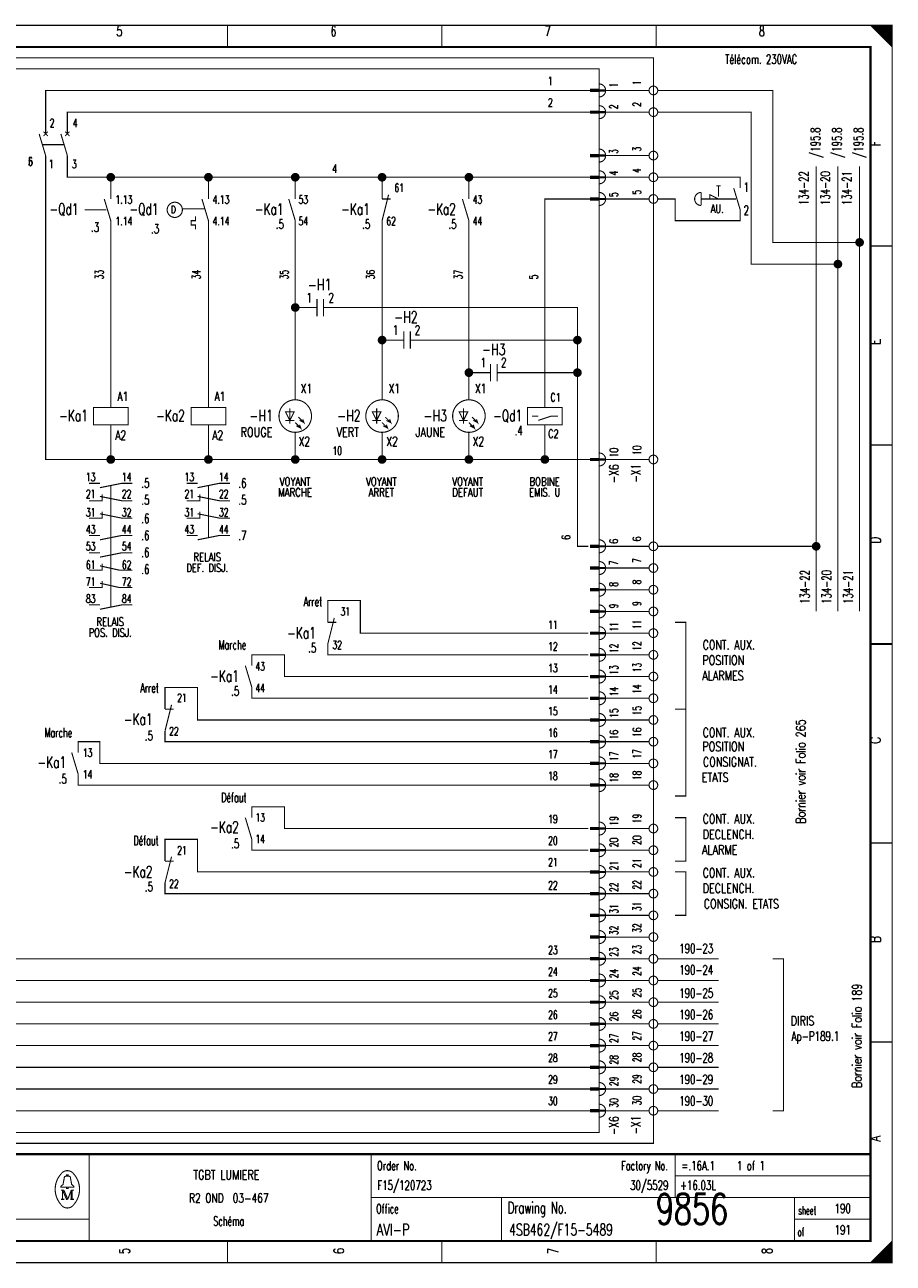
# Model space of a CAD drawing. Header units: centimetres. Extents: x 0 to 491, y -1040 to 69.
# Tile 31 of 181: x 21 to 41, y -760 to -731. Entities that reach past the tile are written whole.
import ezdxf
from ezdxf.enums import TextEntityAlignment as Align

# ---------------------------------------------------------------- set-up
doc = ezdxf.new("R2010")
doc.units = ezdxf.units.CM
doc.header["$MEASUREMENT"] = 0
doc.linetypes.add('GESTRICHELT', pattern=[3.75, 3, -0.75])
doc.layers.get('0').update_dxf_attribs({"color": 9, "linetype": 'CONTINUOUS'})
doc.layers.add('0L', color=7, linetype='CONTINUOUS')
doc.styles.get("Standard").update_dxf_attribs({"font": 'romans.shx', "bigfont": 'TXT.shx'})

# ---------------------------------------------------------------- blocks, each defined once
blk = doc.blocks.new('BCIRCLE_FILLED')
at = {"color": 0, "linetype": 'Continuous', "const_width": 1, "flags": 128}
blk.add_lwpolyline([(0.5, 0, 1), (-0.5, 0, 1)], format="xyb", close=True, dxfattribs=at)

msp = doc.modelspace()

# ---------------------------------------------------------------- linework, layer by layer
at = {"color": 0, "const_width": 0.025, "flags": 128}
for points in [[(0, -745.75), (0, -731.5), (40.5, -731.5), (40.5, -760), (0, -760), (0, -745.75)], [(40, -731.5), (40.5, -732), (40.475, -731.975), (40.475, -731.5), (40.45, -731.5), (40.45, -731.95), (40.425, -731.925), (40.425, -731.5), (40.4, -731.5), (40.4, -731.9), (40.375, -731.875), (40.375, -731.5), (40.35, -731.5), (40.35, -731.85), (40.325, -731.825)], [(40.15, -731.65), (40.15, -731.5), (40.125, -731.5), (40.125, -731.625), (40.1, -731.6), (40.1, -731.5), (40.075, -731.5), (40.075, -731.575), (40.05, -731.55), (40.05, -731.5), (40.025, -731.5), (40.025, -731.525)], [(40.325, -731.825), (40.325, -731.5), (40.3, -731.5), (40.3, -731.8), (40.275, -731.775), (40.275, -731.5), (40.25, -731.5), (40.25, -731.75), (40.225, -731.725), (40.225, -731.5), (40.2, -731.5), (40.2, -731.7), (40.175, -731.675), (40.175, -731.5), (40.15, -731.5)], [(21, -734), (21, -733), (33.55, -733)], [(34.9, -733), (33.9, -733)], [(39.75, -736.5), (37.75, -736.5), (37.75, -733), (35.1, -733)], [(21.5, -734), (21.5, -733.5), (33.55, -733.5)], [(34.9, -733.5), (33.9, -733.5)], [(39.25, -737), (37.25, -737), (37.25, -733.5), (35.1, -733.5)], [(22.5, -741.5), (21, -741.5), (21, -734.5)], [(22.5, -735), (21.5, -735), (21.5, -734.5)], [(34.9, -734.5), (33.9, -734.5)], [(38.75, -745), (38.75, -734.75)], [(39.25, -745), (39.25, -734.75)], [(39.75, -745), (39.75, -734.75)], [(22.5, -735.5), (22.5, -735), (24.75, -735)], [(24.75, -735.5), (24.75, -735), (26.75, -735)], [(26.75, -735.5), (26.75, -735), (28.75, -735)], [(28.75, -735.5), (28.75, -735), (30.75, -735)], [(30.75, -735.5), (30.75, -735), (33.55, -735)], [(34.9, -735), (33.9, -735)], [(32.5, -740.3), (32.5, -735.5), (33.55, -735.5)], [(34.9, -735.5), (33.9, -735.5)], [(36.3, -735.5), (36.3, -735.4), (36.5, -735.5)], [(24.45, -735.9), (24.45, -736), (24.35, -736), (24.35, -736.1), (24.45, -736.1), (24.45, -736.2)], [(22.5, -740.3), (22.5, -736)], [(24.75, -740.3), (24.75, -736)], [(26.75, -740.125), (26.75, -736)], [(28.75, -740.125), (28.75, -736)], [(30.75, -740.125), (30.75, -736)], [(26.95, -738), (26.75, -738)], [(29.7, -738.75), (33.25, -738.75), (33.25, -738), (27.7, -738)], [(28.95, -738.75), (28.75, -738.75)], [(31.7, -739.5), (33.25, -739.5), (33.25, -738.75)], [(33.55, -754.5), (18.75, -754.5), (18.75, -739)], [(33.55, -754), (19.25, -754), (19.25, -739)], [(33.55, -753.5), (19.75, -753.5), (19.75, -739)], [(33.55, -753), (20.25, -753), (20.25, -739)], [(30.95, -739.5), (30.75, -739.5)], [(33.5, -743.5), (33.25, -743.5), (33.25, -739.5)], [(26.725, -740.4), (26.525, -740.4), (26.625, -740.6), (26.725, -740.4)], [(28.725, -740.4), (28.525, -740.4), (28.625, -740.6), (28.725, -740.4)], [(30.725, -740.4), (30.525, -740.4), (30.625, -740.6), (30.725, -740.4)], [(32.5, -740.3), (32.9, -740.3), (32.9, -740.7), (32.1, -740.7), (32.1, -740.3), (32.5, -740.3)], [(32.35, -740.6), (32.65, -740.5), (32.8, -740.5)], [(24.75, -741.5), (22.5, -741.5), (22.5, -740.7)], [(26.75, -741.5), (24.75, -741.5), (24.75, -740.7)], [(26.75, -740.65), (26.875, -740.775), (26.85, -740.7), (26.875, -740.775), (26.775, -740.725)], [(26.825, -740.525), (26.95, -740.65), (26.925, -740.575), (26.95, -740.65), (26.85, -740.6)], [(28.75, -740.65), (28.875, -740.775), (28.85, -740.7), (28.875, -740.775), (28.775, -740.725)], [(28.825, -740.525), (28.95, -740.65), (28.925, -740.575), (28.95, -740.65), (28.85, -740.6)], [(30.75, -740.65), (30.875, -740.775), (30.85, -740.7), (30.875, -740.775), (30.775, -740.725)], [(30.825, -740.525), (30.95, -740.65), (30.925, -740.575), (30.95, -740.65), (30.85, -740.6)], [(33.55, -741.5), (32.5, -741.5), (32.5, -740.7)], [(28.75, -741.5), (26.75, -741.5), (26.75, -740.875)], [(30.75, -741.5), (28.75, -741.5), (28.75, -740.875)], [(32.5, -741.5), (30.75, -741.5), (30.75, -740.875)], [(34.9, -741.5), (33.9, -741.5)], [(22.25, -742.15), (22.75, -742.05), (23, -742.05)], [(24.5, -742.15), (25, -742.05), (25.25, -742.05)], [(33.55, -755), (17.25, -755), (17.25, -742.5), (9.8, -742.5)], [(22, -742.45), (22.3, -742.45), (22.3, -742.3)], [(22.25, -742.35), (22.75, -742.45), (23, -742.45)], [(24.25, -742.45), (24.55, -742.45), (24.55, -742.3)], [(24.5, -742.35), (25, -742.45), (25.25, -742.45)], [(22, -742.85), (22.3, -742.85), (22.3, -742.7)], [(22.25, -742.75), (22.75, -742.85), (23, -742.85)], [(24.25, -742.85), (24.55, -742.85), (24.55, -742.7)], [(24.5, -742.75), (25, -742.85), (25.25, -742.85)], [(22.25, -743.35), (22.75, -743.25), (23, -743.25)], [(24.5, -743.35), (25, -743.25), (25.25, -743.25)], [(22.25, -743.75), (22.75, -743.65), (23, -743.65)], [(34.9, -743.5), (33.9, -743.5)], [(38.75, -743.5), (35.1, -743.5)], [(22, -744.05), (22.3, -744.05), (22.3, -743.9)], [(22.25, -743.95), (22.7, -744.05), (23, -744.05)], [(34.9, -744), (33.9, -744)], [(33.55, -755.5), (16.75, -755.5), (16.75, -744.5), (10.3, -744.5)], [(22, -744.45), (22.3, -744.45), (22.3, -744.3)], [(22.25, -744.35), (22.7, -744.45), (23, -744.45)], [(34.9, -744.5), (33.9, -744.5)], [(33.5, -745.5), (28.25, -745.5), (28.25, -744.75), (27.5, -744.75), (27.5, -745.25)], [(22.25, -744.95), (22.75, -744.85), (23, -744.85)], [(34.9, -745), (33.9, -745)], [(35.5, -747.25), (35.75, -747.25), (35.75, -745.25), (35.5, -745.25)], [(34.9, -745.5), (33.9, -745.5)], [(33.5, -746), (27.5, -746), (27.5, -745.75)], [(33.5, -746.5), (26.5, -746.5), (26.5, -746), (25.75, -746), (25.75, -746.25)], [(34.9, -746), (33.9, -746)], [(33.55, -756), (16.25, -756), (16.25, -746.5), (10.8, -746.5)], [(34.9, -746.5), (33.9, -746.5)], [(33.55, -747.5), (24.5, -747.5), (24.5, -746.75), (23.75, -746.75), (23.75, -747.25)], [(33.5, -747), (25.75, -747), (25.75, -746.75)], [(34.9, -747), (33.9, -747)], [(35.5, -747.25), (35.75, -747.25), (35.75, -749.25), (35.5, -749.25)], [(34.9, -747.5), (33.9, -747.5)], [(33.55, -748), (23.75, -748), (23.75, -747.75)], [(33.55, -756.5), (15.75, -756.5), (15.75, -748), (12, -748)], [(33.55, -748.5), (22.25, -748.5), (22.25, -748), (21.75, -748), (21.75, -748.25)], [(34.9, -748), (33.9, -748)], [(34.9, -748.5), (33.9, -748.5)], [(33.55, -749), (21.75, -749), (21.75, -748.75)], [(34.9, -749), (33.9, -749)], [(33.5, -750), (26.5, -750), (26.5, -749.5), (25.75, -749.5), (25.75, -749.75)], [(35.5, -749.75), (35.75, -749.75), (35.75, -750.75), (35.5, -750.75)], [(34.9, -750), (33.9, -750)], [(33.55, -751), (24.5, -751), (24.5, -750.25), (23.75, -750.25), (23.75, -750.75)], [(33.5, -750.5), (25.75, -750.5), (25.75, -750.25)], [(34.9, -750.5), (33.9, -750.5)], [(34.9, -751), (33.9, -751)], [(35.5, -751), (35.75, -751), (35.75, -752), (35.5, -752)], [(33.55, -751.5), (23.75, -751.5), (23.75, -751.25)], [(34.9, -751.5), (33.9, -751.5)], [(34.9, -752), (33.9, -752)], [(34.9, -752.5), (33.9, -752.5)], [(34.9, -753), (33.9, -753)], [(36.5, -753), (35.1, -753)], [(37.75, -753), (38, -753), (38, -756.5), (37.75, -756.5)], [(34.9, -753.5), (33.9, -753.5)], [(36.5, -753.5), (35.1, -753.5)], [(34.9, -754), (33.9, -754)], [(36.5, -754), (35.1, -754)], [(34.9, -754.5), (33.9, -754.5)], [(36.5, -754.5), (35.1, -754.5)], [(34.9, -755), (33.9, -755)], [(36.5, -755), (35.1, -755)], [(34.9, -755.5), (33.9, -755.5)], [(36.5, -755.5), (35.1, -755.5)], [(34.9, -756), (33.9, -756)], [(36.5, -756), (35.1, -756)], [(34.9, -756.5), (33.9, -756.5)], [(36.5, -756.5), (35.1, -756.5)], [(21.48, -758.26), (21.35, -758.26), (21.35, -758.24), (21.4, -758.2), (21.43, -758.04)], [(21.48, -758.01), (21.48, -757.98), (21.52, -757.98), (21.52, -758.01)], [(21.52, -758.26), (21.65, -758.26), (21.65, -758.24), (21.6, -758.2), (21.57, -758.04)], [(21.39, -758.33), (21.39, -758.54), (21.35, -758.54)], [(21.39, -758.33), (21.48, -758.54), (21.51, -758.54)], [(40.475, -759.525), (40.475, -760), (40.45, -760), (40.45, -759.55), (40.425, -759.575), (40.425, -760), (40.4, -760), (40.4, -759.6), (40.375, -759.625), (40.375, -760), (40.35, -760), (40.35, -759.65), (40.325, -759.675), (40.325, -760), (40.3, -760)], [(40.125, -759.875), (40.125, -760), (40.1, -760), (40.1, -759.9), (40.075, -759.925), (40.075, -760), (40.05, -760), (40.05, -759.95), (40.025, -759.975), (40.025, -760)], [(40.3, -760), (40.3, -759.7), (40.275, -759.725), (40.275, -760), (40.25, -760), (40.25, -759.75), (40.225, -759.775), (40.225, -760), (40.2, -760), (40.2, -759.8), (40.175, -759.825), (40.175, -760), (40.15, -760), (40.15, -759.85), (40.125, -759.875)]]:
    msp.add_lwpolyline(points, dxfattribs=at)
at = {"color": 0, "flags": 128}
for points, const_width in [([(0, -731.5), (40.5, -731.5), (40.5, -760), (0, -760)], 0.025), ([(0.5, -732), (40, -732), (40, -759.5), (0.5, -759.5)], 0.05), ([(0.5, -732), (40, -732), (40, -759.5), (0.5, -759.5)], 0.025), ([(33.75, -733.025), (33.55, -733.025), (33.55, -732.975), (33.75, -732.975)], 0.025), ([(33.75, -733.525), (33.55, -733.525), (33.55, -733.475), (33.75, -733.475)], 0.025), ([(33.75, -734.525), (33.55, -734.525), (33.55, -734.475), (33.75, -734.475)], 0.025), ([(33.75, -735.025), (33.55, -735.025), (33.55, -734.975), (33.75, -734.975)], 0.025), ([(33.75, -735.525), (33.55, -735.525), (33.55, -735.475), (33.75, -735.475)], 0.025), ([(22.1, -740.7), (22.9, -740.7), (22.9, -740.3), (22.1, -740.3)], 0.025), ([(24.35, -740.7), (25.15, -740.7), (25.15, -740.3), (24.35, -740.3)], 0.025), ([(33.75, -741.525), (33.55, -741.525), (33.55, -741.475), (33.75, -741.475)], 0.025), ([(33.75, -743.525), (33.55, -743.525), (33.55, -743.475), (33.75, -743.475)], 0.025), ([(33.75, -744.025), (33.55, -744.025), (33.55, -743.975), (33.75, -743.975)], 0.025), ([(33.75, -744.525), (33.55, -744.525), (33.55, -744.475), (33.75, -744.475)], 0.025), ([(33.75, -745.025), (33.55, -745.025), (33.55, -744.975), (33.75, -744.975)], 0.025), ([(33.75, -745.525), (33.55, -745.525), (33.55, -745.475), (33.75, -745.475)], 0.025), ([(33.75, -746.025), (33.55, -746.025), (33.55, -745.975), (33.75, -745.975)], 0.025), ([(33.75, -746.525), (33.55, -746.525), (33.55, -746.475), (33.75, -746.475)], 0.025), ([(33.75, -747.025), (33.55, -747.025), (33.55, -746.975), (33.75, -746.975)], 0.025), ([(33.75, -747.525), (33.55, -747.525), (33.55, -747.475), (33.75, -747.475)], 0.025), ([(33.75, -748.025), (33.55, -748.025), (33.55, -747.975), (33.75, -747.975)], 0.025), ([(33.75, -748.525), (33.55, -748.525), (33.55, -748.475), (33.75, -748.475)], 0.025), ([(33.75, -749.025), (33.55, -749.025), (33.55, -748.975), (33.75, -748.975)], 0.025), ([(33.75, -750.025), (33.55, -750.025), (33.55, -749.975), (33.75, -749.975)], 0.025), ([(33.75, -750.525), (33.55, -750.525), (33.55, -750.475), (33.75, -750.475)], 0.025), ([(33.75, -751.025), (33.55, -751.025), (33.55, -750.975), (33.75, -750.975)], 0.025), ([(33.75, -751.525), (33.55, -751.525), (33.55, -751.475), (33.75, -751.475)], 0.025), ([(33.75, -752.025), (33.55, -752.025), (33.55, -751.975), (33.75, -751.975)], 0.025), ([(33.75, -752.525), (33.55, -752.525), (33.55, -752.475), (33.75, -752.475)], 0.025), ([(33.75, -753.025), (33.55, -753.025), (33.55, -752.975), (33.75, -752.975)], 0.025), ([(33.75, -753.525), (33.55, -753.525), (33.55, -753.475), (33.75, -753.475)], 0.025), ([(33.75, -754.025), (33.55, -754.025), (33.55, -753.975), (33.75, -753.975)], 0.025), ([(33.75, -754.525), (33.55, -754.525), (33.55, -754.475), (33.75, -754.475)], 0.025), ([(33.75, -755.025), (33.55, -755.025), (33.55, -754.975), (33.75, -754.975)], 0.025), ([(33.75, -755.525), (33.55, -755.525), (33.55, -755.475), (33.75, -755.475)], 0.025), ([(33.75, -756.025), (33.55, -756.025), (33.55, -755.975), (33.75, -755.975)], 0.025), ([(33.75, -756.525), (33.55, -756.525), (33.55, -756.475), (33.75, -756.475)], 0.025), ([(21.48, -758.26), (21.52, -758.26), (21.52, -758.29), (21.48, -758.29)], 0.025)]:
    msp.add_lwpolyline(points, close=True, dxfattribs=dict(at, const_width=const_width))
at = {"color": 0}
for points, const_width in [([(25.188, -731.5), (25.188, -732)], 0.025), ([(30.125, -731.5), (30.125, -732)], 0.025), ([(35.062, -731.5), (35.062, -732)], 0.025), ([(33.55, -733), (33.75, -733)], 0.025), ([(33.55, -733.5), (33.75, -733.5)], 0.025), ([(21.05, -733.95), (20.95, -734.05)], 0.025), ([(20.95, -733.95), (21.05, -734.05)], 0.025), ([(21.55, -733.95), (21.45, -734.05)], 0.025), ([(21.45, -733.95), (21.55, -734.05)], 0.025), ([(20.85, -734), (21, -734.5)], 0.025), ([(21.35, -734), (21.5, -734.5)], 0.025), ([(33.55, -734.5), (33.75, -734.5)], 0.025), ([(33.55, -735), (33.75, -735)], 0.025), ([(36.1, -735.35), (36.1, -735.65)], 0.025), ([(36.45, -735.2), (36.55, -735.2)], 0.025), ([(36.85, -735.25), (37, -735.75)], 0.025), ([(22.35, -735.5), (22.5, -736)], 0.025), ([(24.6, -735.5), (24.75, -736)], 0.025), ([(26.6, -735.5), (26.75, -736)], 0.025), ([(28.9, -735.4), (28.75, -736)], 0.025), ([(28.75, -735.5), (28.95, -735.5)], 0.025), ([(30.6, -735.5), (30.75, -736)], 0.025), ([(33.55, -735.5), (33.75, -735.5)], 0.025), ([(40.5, -736.583), (40, -736.583)], 0.025), ([(27.25, -737.8), (27.25, -738.2)], 0.025), ([(27.4, -737.8), (27.4, -738.2)], 0.025), ([(27.25, -738), (26.95, -738)], 0.025), ([(27.4, -738), (27.7, -738)], 0.025), ([(29.25, -738.75), (28.95, -738.75)], 0.025), ([(29.25, -738.55), (29.25, -738.95)], 0.025), ([(29.4, -738.55), (29.4, -738.95)], 0.025), ([(29.4, -738.75), (29.7, -738.75)], 0.025), ([(31.25, -739.3), (31.25, -739.7)], 0.025), ([(31.4, -739.3), (31.4, -739.7)], 0.025), ([(31.25, -739.5), (30.95, -739.5)], 0.025), ([(31.4, -739.5), (31.7, -739.5)], 0.025), ([(26.625, -740.325), (26.625, -740.675)], 0.025), ([(28.625, -740.325), (28.625, -740.675)], 0.025), ([(30.625, -740.325), (30.625, -740.675)], 0.025), ([(32.2, -740.5), (32.35, -740.5)], 0.025), ([(26.525, -740.6), (26.725, -740.6)], 0.025), ([(28.525, -740.6), (28.725, -740.6)], 0.025), ([(30.525, -740.6), (30.725, -740.6)], 0.025), ([(40.5, -741.167), (40, -741.167)], 0.025), ([(33.55, -741.5), (33.75, -741.5)], 0.025), ([(22, -742.05), (22.25, -742.05)], 0.025), ([(24.25, -742.05), (24.5, -742.05)], 0.025), ([(22, -743.25), (22.25, -743.25)], 0.025), ([(24.25, -743.25), (24.5, -743.25)], 0.025), ([(22, -743.65), (22.25, -743.65)], 0.025), ([(33.55, -743.5), (33.75, -743.5)], 0.025), ([(33.55, -744), (33.75, -744)], 0.025), ([(33.55, -744.5), (33.75, -744.5)], 0.025), ([(22, -744.85), (22.25, -744.85)], 0.025), ([(33.55, -745), (33.75, -745)], 0.025), ([(27.65, -745.15), (27.5, -745.75)], 0.025), ([(27.5, -745.25), (27.7, -745.25)], 0.025), ([(33.55, -745.5), (33.75, -745.5)], 0.025), ([(40, -745.75), (40.5, -745.75)], 0.05), ([(40.5, -745.75), (40, -745.75)], 0.025), ([(33.55, -746), (33.75, -746)], 0.025), ([(25.6, -746.25), (25.75, -746.75)], 0.025), ([(33.55, -746.5), (33.75, -746.5)], 0.025), ([(33.55, -747), (33.75, -747)], 0.025), ([(23.9, -747.15), (23.75, -747.75)], 0.025), ([(23.75, -747.25), (23.95, -747.25)], 0.025), ([(33.55, -747.5), (33.75, -747.5)], 0.025), ([(33.55, -748), (33.75, -748)], 0.025), ([(21.6, -748.25), (21.75, -748.75)], 0.025), ([(33.55, -748.5), (33.75, -748.5)], 0.025), ([(33.55, -749), (33.75, -749)], 0.025), ([(25.6, -749.75), (25.75, -750.25)], 0.025), ([(33.55, -750), (33.75, -750)], 0.025), ([(33.55, -750.5), (33.75, -750.5)], 0.025), ([(40.5, -750.333), (40, -750.333)], 0.025), ([(23.9, -750.65), (23.75, -751.25)], 0.025), ([(23.75, -750.75), (23.95, -750.75)], 0.025), ([(33.55, -751), (33.75, -751)], 0.025), ([(33.55, -751.5), (33.75, -751.5)], 0.025), ([(33.55, -752), (33.75, -752)], 0.025), ([(33.55, -752.5), (33.75, -752.5)], 0.025), ([(33.55, -753), (33.75, -753)], 0.025), ([(33.55, -753.5), (33.75, -753.5)], 0.025), ([(33.55, -754), (33.75, -754)], 0.025), ([(33.55, -754.5), (33.75, -754.5)], 0.025), ([(33.55, -755), (33.75, -755)], 0.025), ([(40.5, -754.917), (40, -754.917)], 0.025), ([(33.55, -755.5), (33.75, -755.5)], 0.025), ([(33.55, -756), (33.75, -756)], 0.025), ([(33.55, -756.5), (33.75, -756.5)], 0.025), ([(40, -757.5), (0.5, -757.5)], 0.05), ([(22, -757.5), (22, -759.5)], 0.025), ([(28.5, -757.5), (28.5, -759.5)], 0.025), ([(35.5, -757.5), (35.5, -758.5)], 0.025), ([(21.46, -758.01), (21.55, -758.01)], 0.025), ([(35.5, -758), (40, -758)], 0.025), ([(21.35, -758.33), (21.42, -758.33)], 0.025), ([(21.42, -758.33), (21.51, -758.54)], 0.025), ([(21.51, -758.54), (21.59, -758.33)], 0.025), ([(21.59, -758.54), (21.59, -758.33)], 0.025), ([(21.59, -758.33), (21.65, -758.33)], 0.025), ([(21.61, -758.33), (21.61, -758.54)], 0.025), ([(21.39, -758.54), (21.43, -758.54)], 0.025), ([(21.65, -758.54), (21.57, -758.54)], 0.025), ([(28.5, -758.5), (40, -758.5)], 0.025), ([(31.5, -758.5), (31.5, -759.5)], 0.025), ([(38.25, -758.5), (38.25, -759.5)], 0.025), ([(0.5, -759), (22, -759)], 0.025), ([(38.25, -759), (40, -759)], 0.025), ([(25.188, -760), (25.188, -759.5)], 0.025), ([(30.125, -760), (30.125, -759.5)], 0.025), ([(35.062, -760), (35.062, -759.5)], 0.025), ([(40.5, -759.5), (40, -760)], 0.025)]:
    msp.add_lwpolyline(points, dxfattribs=dict(at, const_width=const_width))
at = {"color": 0, "linetype": 'GESTRICHELT', "const_width": 0.025, "flags": 128}
for points in [[(6.75, -732.25), (35, -732.25), (35, -757.25), (12.5, -757.25), (12.5, -753.5), (6.75, -753.5), (6.75, -732.25)], [(7, -735), (15, -735), (15, -732.5), (33.75, -732.5), (33.75, -737.5)], [(33.75, -740.75), (33.75, -757), (15, -757), (15, -751.75), (7, -751.75), (7, -735)], [(37, -735.25), (37, -735), (35.1, -735)], [(37, -735.75), (37, -736), (35.5, -736), (35.5, -735.5), (35.1, -735.5)]]:
    msp.add_lwpolyline(points, dxfattribs=at)
at = {"color": 0, "const_width": 0.025, "flags": 128}
for points in [[(33.75, -733.15, 1), (33.75, -732.85, 1)], [(33.75, -733.65, 1), (33.75, -733.35, 1)], [(33.75, -734.65, 1), (33.75, -734.35, 1)], [(33.75, -735.15, 1), (33.75, -734.85, 1)], [(33.75, -735.65, 1), (33.75, -735.35, 1)], [(36.1, -735.35, 1), (36.1, -735.65, 1)], [(33.75, -741.65, 1), (33.75, -741.35, 1)], [(33.75, -743.65, 1), (33.75, -743.35, 1)], [(33.75, -744.15, 1), (33.75, -743.85, 1)], [(33.75, -744.65, 1), (33.75, -744.35, 1)], [(33.75, -745.15, 1), (33.75, -744.85, 1)], [(33.75, -745.65, 1), (33.75, -745.35, 1)], [(33.75, -746.15, 1), (33.75, -745.85, 1)], [(33.75, -746.65, 1), (33.75, -746.35, 1)], [(33.75, -747.15, 1), (33.75, -746.85, 1)], [(33.75, -747.65, 1), (33.75, -747.35, 1)], [(33.75, -748.15, 1), (33.75, -747.85, 1)], [(33.75, -748.65, 1), (33.75, -748.35, 1)], [(33.75, -749.15, 1), (33.75, -748.85, 1)], [(33.75, -750.15, 1), (33.75, -749.85, 1)], [(33.75, -750.65, 1), (33.75, -750.35, 1)], [(33.75, -751.15, 1), (33.75, -750.85, 1)], [(33.75, -751.65, 1), (33.75, -751.35, 1)], [(33.75, -752.15, 1), (33.75, -751.85, 1)], [(33.75, -752.65, 1), (33.75, -752.35, 1)], [(33.75, -753.15, 1), (33.75, -752.85, 1)], [(33.75, -753.65, 1), (33.75, -753.35, 1)], [(33.75, -754.15, 1), (33.75, -753.85, 1)], [(33.75, -754.65, 1), (33.75, -754.35, 1)], [(33.75, -755.15, 1), (33.75, -754.85, 1)], [(33.75, -755.65, 1), (33.75, -755.35, 1)], [(33.75, -756.15, 1), (33.75, -755.85, 1)], [(33.75, -756.65, 1), (33.75, -756.35, 1)], [(21.649, -757.96, 0.530775), (21.351, -757.959, 0.530775)], [(21.35, -757.961, 0.373815), (21.349, -758.657, 0.373815)], [(21.46, -758.01, 0.414214), (21.43, -758.04, 0.414214)], [(21.57, -758.04, 0.414214), (21.54, -758.01, 0.414214)], [(21.65, -758.66, 0.378582), (21.646, -757.956, 0.378582)], [(21.35, -758.66, 0.532213), (21.649, -758.661, 0.532213)]]:
    msp.add_lwpolyline(points, format="xyb", dxfattribs=at)
for points in [[(35.1, -733, 1), (34.9, -733, 1)], [(35.1, -733.5, 1), (34.9, -733.5, 1)], [(35.1, -734.5, 1), (34.9, -734.5, 1)], [(35.1, -735, 1), (34.9, -735, 1)], [(24.15, -735.75, 1), (23.8, -735.75, 1)], [(35.1, -735.5, 1), (34.9, -735.5, 1)], [(27.125, -740.5, 1), (26.375, -740.5, 1)], [(29.125, -740.5, 1), (28.375, -740.5, 1)], [(31.125, -740.5, 1), (30.375, -740.5, 1)], [(35.1, -741.5, 1), (34.9, -741.5, 1)], [(35.1, -743.5, 1), (34.9, -743.5, 1)], [(35.1, -744, 1), (34.9, -744, 1)], [(35.1, -744.5, 1), (34.9, -744.5, 1)], [(35.1, -745, 1), (34.9, -745, 1)], [(35.1, -745.5, 1), (34.9, -745.5, 1)], [(35.1, -746, 1), (34.9, -746, 1)], [(35.1, -746.5, 1), (34.9, -746.5, 1)], [(35.1, -747, 1), (34.9, -747, 1)], [(35.1, -747.5, 1), (34.9, -747.5, 1)], [(35.1, -748, 1), (34.9, -748, 1)], [(35.1, -748.5, 1), (34.9, -748.5, 1)], [(35.1, -749, 1), (34.9, -749, 1)], [(35.1, -750, 1), (34.9, -750, 1)], [(35.1, -750.5, 1), (34.9, -750.5, 1)], [(35.1, -751, 1), (34.9, -751, 1)], [(35.1, -751.5, 1), (34.9, -751.5, 1)], [(35.1, -752, 1), (34.9, -752, 1)], [(35.1, -752.5, 1), (34.9, -752.5, 1)], [(35.1, -753, 1), (34.9, -753, 1)], [(35.1, -753.5, 1), (34.9, -753.5, 1)], [(35.1, -754, 1), (34.9, -754, 1)], [(35.1, -754.5, 1), (34.9, -754.5, 1)], [(35.1, -755, 1), (34.9, -755, 1)], [(35.1, -755.5, 1), (34.9, -755.5, 1)], [(35.1, -756, 1), (34.9, -756, 1)], [(35.1, -756.5, 1), (34.9, -756.5, 1)]]:
    msp.add_lwpolyline(points, format="xyb", close=True, dxfattribs=at)
at = {"color": 0, "linetype": 'GESTRICHELT', "const_width": 0.025}
for points in [[(20.925, -734.25), (21.425, -734.25)], [(36.5, -735.2), (36.5, -735.45)], [(36.7, -735.5), (36.1, -735.5)], [(36.4, -735.5), (36.9, -735.5)], [(21.9, -735.75), (22.4, -735.75)], [(24.15, -735.725), (24.675, -735.725)], [(33.75, -740.75), (33.75, -737.25)], [(22.5, -743.3), (22.5, -742.1)], [(24.75, -743.3), (24.75, -742.1)], [(22.5, -744.9), (22.5, -742.85)]]:
    msp.add_lwpolyline(points, dxfattribs=at)
at = {"layer": '0L', "color": 0}
for points in [[(33.895, -732.975), (33.755, -732.975), (33.895, -733.025), (33.755, -733.025)], [(33.895, -733.475), (33.755, -733.475), (33.895, -733.525), (33.755, -733.525)], [(33.895, -734.475), (33.755, -734.475), (33.895, -734.525), (33.755, -734.525)], [(33.895, -734.975), (33.755, -734.975), (33.895, -735.025), (33.755, -735.025)], [(33.895, -735.475), (33.755, -735.475), (33.895, -735.525), (33.755, -735.525)], [(33.895, -741.475), (33.755, -741.475), (33.895, -741.525), (33.755, -741.525)], [(33.895, -743.475), (33.755, -743.475), (33.895, -743.525), (33.755, -743.525)], [(33.895, -743.975), (33.755, -743.975), (33.895, -744.025), (33.755, -744.025)], [(33.895, -744.475), (33.755, -744.475), (33.895, -744.525), (33.755, -744.525)], [(33.895, -744.975), (33.755, -744.975), (33.895, -745.025), (33.755, -745.025)], [(33.895, -745.475), (33.755, -745.475), (33.895, -745.525), (33.755, -745.525)], [(33.895, -745.975), (33.755, -745.975), (33.895, -746.025), (33.755, -746.025)], [(33.895, -746.475), (33.755, -746.475), (33.895, -746.525), (33.755, -746.525)], [(33.895, -746.975), (33.755, -746.975), (33.895, -747.025), (33.755, -747.025)], [(33.895, -747.475), (33.755, -747.475), (33.895, -747.525), (33.755, -747.525)], [(33.895, -747.975), (33.755, -747.975), (33.895, -748.025), (33.755, -748.025)], [(33.895, -748.475), (33.755, -748.475), (33.895, -748.525), (33.755, -748.525)], [(33.895, -748.975), (33.755, -748.975), (33.895, -749.025), (33.755, -749.025)], [(33.895, -749.975), (33.755, -749.975), (33.895, -750.025), (33.755, -750.025)], [(33.895, -750.475), (33.755, -750.475), (33.895, -750.525), (33.755, -750.525)], [(33.895, -750.975), (33.755, -750.975), (33.895, -751.025), (33.755, -751.025)], [(33.895, -751.475), (33.755, -751.475), (33.895, -751.525), (33.755, -751.525)], [(33.895, -751.975), (33.755, -751.975), (33.895, -752.025), (33.755, -752.025)], [(33.895, -752.475), (33.755, -752.475), (33.895, -752.525), (33.755, -752.525)], [(33.895, -752.975), (33.755, -752.975), (33.895, -753.025), (33.755, -753.025)], [(33.895, -753.475), (33.755, -753.475), (33.895, -753.525), (33.755, -753.525)], [(33.895, -753.975), (33.755, -753.975), (33.895, -754.025), (33.755, -754.025)], [(33.895, -754.475), (33.755, -754.475), (33.895, -754.525), (33.755, -754.525)], [(33.895, -754.975), (33.755, -754.975), (33.895, -755.025), (33.755, -755.025)], [(33.895, -755.475), (33.755, -755.475), (33.895, -755.525), (33.755, -755.525)], [(33.895, -755.975), (33.755, -755.975), (33.895, -756.025), (33.755, -756.025)], [(33.895, -756.475), (33.755, -756.475), (33.895, -756.525), (33.755, -756.525)]]:
    msp.add_solid(points, dxfattribs=at)

# ---------------------------------------------------------------- block references
at = {"color": 0, "xscale": 0.1, "yscale": 0.1, "zscale": 0.1}
for p in [(22.5, -735), (24.75, -735), (26.75, -735), (28.75, -735), (30.75, -735), (39.75, -736.5), (39.25, -737), (26.75, -738), (28.75, -738.75), (33.25, -738.75), (30.75, -739.5), (33.25, -739.5), (22.5, -741.5), (24.75, -741.5), (26.75, -741.5), (28.75, -741.5), (30.75, -741.5), (32.5, -741.5), (38.75, -743.5)]:
    msp.add_blockref('BCIRCLE_FILLED', p, dxfattribs=at)

# ---------------------------------------------------------------- texts
at = {"color": 0}
for s, height, width, p in [('5', 0.238, 0.672, (22.699, -731.514)), ('6', 0.238, 0.672, (27.632, -731.514)), ('7', 0.238, 0.672, (32.566, -731.514)), ('8', 0.238, 0.672, (37.499, -731.514)), ('D', 0.167, 0.76, (23.941, -735.66)), ('AU.', 0.1905, 0.738667, (36.47, -735.631)), ('-H1', 0.2619, 0.709333, (27.313, -737.342)), ('-H2', 0.2619, 0.709333, (29.3, -738.087)), ('-H3', 0.2619, 0.709333, (31.323, -738.833)), ('VOYANT', 0.1905, 0.76, (26.745, -741.913)), ('VOYANT', 0.1905, 0.76, (28.733, -741.913)), ('VOYANT', 0.1905, 0.76, (30.72, -741.913)), ('BOBINE', 0.1905, 0.76, (32.495, -741.913)), ('MARCHE', 0.1905, 0.76, (26.745, -742.162)), ('ARRET', 0.1905, 0.76, (28.733, -742.162)), ('DEFAUT', 0.1905, 0.76, (30.72, -742.162)), ('EMIS. U', 0.1905, 0.741714, (32.495, -742.162)), ('DEF. DISJ.', 0.1905, 0.7408, (24.722, -743.901)), ('RELAIS', 0.1905, 0.76, (24.722, -743.652)), ('RELAIS', 0.1905, 0.76, (22.486, -745.143)), ('POS. DISJ.', 0.1905, 0.7408, (22.486, -745.392)), ('TGBT LUMIERE ', 0.21431, 0.754667, (25.219, -757.87)), ('R2 OND  03-467', 0.21431, 0.712, (25.219, -758.403)), ('Schéma', 0.2143, 0.626667, (25.219, -758.935))]:
    msp.add_text(s, height=height, dxfattribs=dict(at, width=width)).set_placement(p, align=Align.TOP_CENTER)
for s, height, width, p in [('Télécom. 230VAC', 0.21431, 0.669867, (36.652, -732.174)), ('1', 0.191, 0.672, (32.571, -732.685)), ('2', 0.191, 0.672, (32.571, -733.182)), ('1', 0.191, 0.672, (21.071, -734.602)), ('3', 0.191, 0.672, (21.604, -734.602)), ('4', 0.191, 0.672, (27.602, -734.708)), ('1', 0.214, 0.672, (37.078, -735.12)), ('1.13', 0.1905, 0.678, (22.61, -735.418)), ('4.13', 0.1905, 0.678, (24.846, -735.418)), ('53', 0.1905, 0.672, (26.826, -735.418)), ('43', 0.1905, 0.672, (30.837, -735.418)), ('2', 0.214, 0.672, (37.078, -735.653)), ('1.14', 0.1905, 0.678, (22.61, -735.915)), ('4.14', 0.1905, 0.678, (24.846, -735.915)), ('54', 0.1905, 0.672, (26.826, -735.915)), ('62', 0.1905, 0.672, (28.849, -735.915)), ('44', 0.1905, 0.672, (30.837, -735.915)), ('A2', 0.2143, 0.716, (22.604, -740.834)), ('A2', 0.2143, 0.716, (24.84, -740.834)), ('X2', 0.2143, 0.716, (26.827, -740.976)), ('X2', 0.2143, 0.716, (28.85, -740.976)), ('X2', 0.2143, 0.716, (30.838, -740.976)), ('C2', 0.1905, 0.716, (32.577, -740.813)), ('10', 0.1905, 0.672, (27.607, -741.203)), ('13', 0.1905, 0.672, (21.928, -741.807)), ('.5', 0.2143, 0.684, (23.203, -741.935)), ('.5', 0.2143, 0.684, (23.203, -741.935)), ('13', 0.1905, 0.672, (24.2, -741.807)), ('.6', 0.2143, 0.684, (25.439, -741.935)), ('.6', 0.2143, 0.684, (25.439, -741.935)), ('21', 0.1905, 0.672, (21.928, -742.197)), ('21', 0.1905, 0.672, (24.2, -742.197)), ('.5', 0.2143, 0.684, (23.203, -742.325)), ('.5', 0.2143, 0.684, (23.203, -742.325)), ('.5', 0.2143, 0.684, (25.439, -742.325)), ('.5', 0.2143, 0.684, (25.439, -742.325)), ('31', 0.1905, 0.672, (21.928, -742.623)), ('.6', 0.2143, 0.684, (23.203, -742.751)), ('.6', 0.2143, 0.684, (23.203, -742.751)), ('31', 0.1905, 0.672, (24.2, -742.623)), ('43', 0.1905, 0.672, (21.928, -743.014)), ('43', 0.1905, 0.672, (24.2, -743.014)), ('.6', 0.2143, 0.684, (23.203, -743.141)), ('.6', 0.2143, 0.684, (23.203, -743.141)), ('.7', 0.2143, 0.684, (25.439, -743.141)), ('.7', 0.2143, 0.684, (25.439, -743.141)), ('53', 0.1905, 0.672, (21.928, -743.404)), ('.6', 0.2143, 0.684, (23.203, -743.532)), ('.6', 0.2143, 0.684, (23.203, -743.532)), ('61', 0.1905, 0.672, (21.928, -743.83)), ('.6', 0.2143, 0.684, (23.203, -743.922)), ('.6', 0.2143, 0.684, (23.203, -743.922)), ('71', 0.1905, 0.672, (21.928, -744.22)), ('83', 0.1905, 0.672, (21.928, -744.611)), ('11', 0.1905, 0.672, (32.576, -745.214)), ('32', 0.1905, 0.672, (27.607, -745.675)), ('12', 0.1905, 0.672, (32.576, -745.711)), ('CONT. AUX.', 0.2143, 0.7408, (36.135, -745.661)), ('43', 0.1905, 0.672, (25.832, -746.172)), ('13', 0.1905, 0.672, (32.576, -746.208)), ('POSITION', 0.2143, 0.76, (36.125, -746.016)), ('ALARMES', 0.2143, 0.76, (36.125, -746.371)), ('44', 0.1905, 0.672, (25.832, -746.669)), ('14', 0.1905, 0.672, (32.576, -746.705)), ('15', 0.1905, 0.672, (32.576, -747.202)), ('22', 0.1905, 0.672, (23.845, -747.663)), ('16', 0.1905, 0.672, (32.576, -747.699)), ('CONT. AUX.', 0.2143, 0.7408, (36.135, -747.684)), ('13', 0.1905, 0.672, (21.857, -748.16)), ('17', 0.1905, 0.672, (32.576, -748.195)), ('POSITION', 0.2143, 0.76, (36.125, -748.004)), ('CONSIGNAT.', 0.2143, 0.7536, (36.14, -748.359)), ('14', 0.1905, 0.672, (21.857, -748.657)), ('18', 0.1905, 0.672, (32.576, -748.692)), ('ETATS', 0.2143, 0.76, (36.11, -748.714)), ('13', 0.1905, 0.672, (25.832, -749.651)), ('19', 0.1905, 0.672, (32.576, -749.686)), ('CONT. AUX.', 0.2143, 0.7408, (36.135, -749.672)), ('14', 0.1905, 0.672, (25.832, -750.147)), ('20', 0.1905, 0.672, (32.576, -750.183)), ('DECLENCH.', 0.2143, 0.752889, (36.137, -750.027)), ('ALARME', 0.2143, 0.76, (36.119, -750.382)), ('21', 0.1905, 0.672, (32.576, -750.68)), ('CONT. AUX.', 0.2143, 0.7408, (36.135, -750.914)), ('22', 0.1905, 0.672, (23.845, -751.177)), ('22', 0.1905, 0.672, (32.576, -751.212)), ('DECLENCH.', 0.2143, 0.752889, (36.137, -751.269)), ('CONSIGN. ETATS', 0.21431, 0.750857, (36.161, -751.624)), ('23', 0.1905, 0.672, (32.576, -752.703)), ('24', 0.1905, 0.672, (32.576, -753.2)), ('25', 0.1905, 0.672, (32.576, -753.697)), ('26', 0.1905, 0.672, (32.576, -754.194)), ('DIRIS', 0.2143, 0.76, (38.164, -754.321)), ('27', 0.1905, 0.672, (32.576, -754.69)), ('Ap-P189.1', 0.2143, 0.688889, (38.181, -754.676)), ('28', 0.1905, 0.672, (32.576, -755.187)), ('29', 0.1905, 0.672, (32.576, -755.684)), ('30', 0.1905, 0.672, (32.576, -756.181)), ('Order No.', 0.2143, 0.656889, (28.633, -757.658)), ('=.16A.1    1 of 1', 0.21431, 0.682, (35.643, -757.658)), ('Office', 0.2143, 0.626667, (28.615, -758.651)), ('Drawing No.', 0.26194, 0.646545, (31.643, -758.602)), ('sheet', 0.1905, 0.6, (38.338, -758.701)), ('of', 0.1905, 0.6, (38.323, -759.198))]:
    msp.add_text(s, height=height, dxfattribs=dict(at, width=width)).set_placement(p, align=Align.TOP_LEFT)
for s, height, width, p in [('1', 0.191, 0.672, (34.771, -732.879)), ('2', 0.191, 0.672, (34.771, -733.376)), ('3', 0.191, 0.672, (34.771, -734.405)), ('4', 0.191, 0.672, (34.771, -734.902)), ('5', 0.191, 0.672, (34.771, -735.399)), ('33', 0.1905, 0.672, (22.389, -737.351)), ('34', 0.1905, 0.672, (24.625, -737.351)), ('35', 0.1905, 0.672, (26.648, -737.351)), ('36', 0.1905, 0.672, (28.636, -737.351)), ('37', 0.1905, 0.672, (30.659, -737.351)), ('5', 0.191, 0.672, (32.393, -737.351)), ('10', 0.1905, 0.672, (34.776, -741.397)), ('6', 0.191, 0.672, (33.139, -743.349)), ('6', 0.191, 0.672, (34.771, -743.385)), ('7', 0.191, 0.672, (34.771, -743.882)), ('8', 0.191, 0.672, (34.771, -744.378)), ('134-22', 0.2143, 0.676, (38.663, -744.827)), ('134-20', 0.2143, 0.676, (39.16, -744.827)), ('134-21', 0.2143, 0.676, (39.657, -744.827)), ('9', 0.191, 0.672, (34.771, -744.875)), ('11', 0.1905, 0.672, (34.776, -745.408)), ('12', 0.1905, 0.672, (34.776, -745.905)), ('13', 0.1905, 0.672, (34.776, -746.401)), ('14', 0.1905, 0.672, (34.776, -746.898)), ('15', 0.1905, 0.672, (34.776, -747.395)), ('16', 0.1905, 0.672, (34.776, -747.892)), ('17', 0.1905, 0.672, (34.776, -748.389)), ('18', 0.1905, 0.672, (34.776, -748.886)), ('19', 0.1905, 0.672, (34.776, -749.88)), ('20', 0.1905, 0.672, (34.776, -750.377)), ('21', 0.1905, 0.672, (34.776, -750.909)), ('22', 0.1905, 0.672, (34.776, -751.406)), ('31', 0.1905, 0.672, (34.776, -751.903)), ('32', 0.1905, 0.672, (34.776, -752.4)), ('23', 0.1905, 0.672, (34.776, -752.896)), ('24', 0.1905, 0.672, (34.776, -753.393)), ('25', 0.1905, 0.672, (34.776, -753.89)), ('26', 0.1905, 0.672, (34.776, -754.387)), ('27', 0.1905, 0.672, (34.776, -754.884)), ('28', 0.1905, 0.672, (34.776, -755.381)), ('29', 0.1905, 0.672, (34.776, -755.878)), ('30', 0.1905, 0.672, (34.776, -756.375))]:
    msp.add_text(s, height=height, rotation=90, dxfattribs=dict(at, width=width)).set_placement(p, align=Align.BOTTOM_LEFT)
for s, height, width, p in [('1', 0.191, 0.672, (33.99, -732.934)), ('2', 0.191, 0.672, (33.99, -733.431)), ('/195.8', 0.2143, 0.68, (38.624, -734.552)), ('/195.8', 0.2143, 0.68, (39.121, -734.552)), ('/195.8', 0.2143, 0.68, (39.618, -734.552)), ('F', 0.238, 0.76, (39.991, -734.283)), ('3', 0.191, 0.672, (33.99, -734.46)), ('4', 0.191, 0.672, (33.99, -734.957)), ('5', 0.191, 0.672, (33.99, -735.454)), ('E', 0.238, 0.76, (39.991, -738.861)), ('10', 0.1905, 0.672, (33.995, -741.452)), ('6', 0.191, 0.672, (33.99, -743.439)), ('D', 0.238, 0.76, (39.992, -743.439)), ('7', 0.191, 0.672, (33.99, -743.936)), ('8', 0.191, 0.672, (33.99, -744.433)), ('9', 0.191, 0.672, (33.99, -744.93)), ('11', 0.1905, 0.672, (33.995, -745.463)), ('12', 0.1905, 0.672, (33.995, -745.959)), ('13', 0.1905, 0.672, (33.995, -746.456)), ('14', 0.1905, 0.672, (33.995, -746.953)), ('15', 0.1905, 0.672, (33.995, -747.45)), ('16', 0.1905, 0.672, (33.995, -747.947)), ('C', 0.238, 0.76, (39.992, -748.053)), ('17', 0.1905, 0.672, (33.995, -748.444)), ('18', 0.1905, 0.672, (33.995, -748.941)), ('19', 0.1905, 0.672, (33.995, -749.934)), ('20', 0.1905, 0.672, (33.995, -750.431)), ('21', 0.1905, 0.672, (33.995, -750.964)), ('22', 0.1905, 0.672, (33.995, -751.461)), ('31', 0.1905, 0.672, (33.995, -751.958)), ('32', 0.1905, 0.672, (33.995, -752.454)), ('B', 0.238, 0.76, (39.991, -752.632)), ('23', 0.1905, 0.672, (33.995, -752.951)), ('24', 0.1905, 0.672, (33.995, -753.448)), ('25', 0.1905, 0.672, (33.995, -753.945)), ('26', 0.1905, 0.672, (33.995, -754.442)), ('27', 0.1905, 0.672, (33.995, -754.939)), ('28', 0.1905, 0.672, (33.995, -755.436)), ('29', 0.1905, 0.672, (33.995, -755.933)), ('30', 0.1905, 0.672, (33.995, -756.43)), ('A', 0.238, 0.76, (39.991, -757.21))]:
    msp.add_text(s, height=height, rotation=90, dxfattribs=dict(at, width=width)).set_placement(p, align=Align.TOP_LEFT)
for s, height, width, p in [('2', 0.191, 0.672, (21.093, -733.904)), ('4', 0.191, 0.672, (21.626, -733.904)), ('5', 0.191, 0.672, (20.596, -734.791)), ('6', 0.191, 0.672, (20.596, -734.791)), ('61', 0.1905, 0.672, (29.035, -735.394)), ('2', 0.214, 0.672, (27.517, -737.945)), ('2', 0.214, 0.672, (29.505, -738.691)), ('2', 0.214, 0.672, (31.492, -739.436)), ('A1', 0.2143, 0.716, (22.653, -740.217)), ('A1', 0.2143, 0.716, (24.889, -740.217)), ('X1', 0.2143, 0.716, (26.877, -740.039)), ('X1', 0.2143, 0.716, (28.9, -740.039)), ('X1', 0.2143, 0.716, (30.887, -740.039)), ('C1', 0.1905, 0.716, (32.626, -740.221)), ('31', 0.1905, 0.672, (27.793, -745.154)), ('21', 0.1905, 0.672, (24.031, -747.142)), ('21', 0.1905, 0.672, (24.031, -750.656)), ('F15/120723', 0.2143, 0.6832, (28.639, -758.389)), ('+16.03L', 0.2143, 0.68, (35.611, -758.389)), ('9856', 0.7, 0.6928, (35.058, -759.322)), ('190', 0.2143, 0.672, (39.177, -758.921)), ('AVI-P', 0.2619, 0.7472, (28.624, -759.449)), ('4SB462/F15-5489', 0.26194, 0.6928, (31.679, -759.449)), ('191', 0.2143, 0.672, (39.177, -759.418))]:
    msp.add_text(s, height=height, dxfattribs=dict(at, width=width)).set_placement(p, align=Align.BOTTOM_LEFT)
for s, width, p in [('134-22', 0.676, (38.635, -734.858)), ('134-20', 0.676, (39.132, -734.858)), ('134-21', 0.676, (39.629, -734.858)), ('-X1', 0.709333, (34.766, -741.601)), ('-X1', 0.709333, (34.766, -756.614))]:
    msp.add_text(s, height=0.2143, rotation=90, dxfattribs=dict(at, width=width)).set_placement(p, align=Align.BOTTOM_RIGHT)
for s, height, width, p in [('-Qd1', 0.2619, 0.682, (21.756, -735.603)), ('-Qd1', 0.2619, 0.682, (23.601, -735.603)), ('-Ka1', 0.2619, 0.682, (26.477, -735.603)), ('-Ka1', 0.2619, 0.682, (28.465, -735.603)), ('-Ka2', 0.2619, 0.682, (30.452, -735.603)), ('.3', 0.2143, 0.684, (22.232, -736.043)), ('.3', 0.2143, 0.684, (22.232, -736.043)), ('.3', 0.2143, 0.684, (23.616, -736.078)), ('.3', 0.2143, 0.684, (23.616, -736.078)), ('.5', 0.2143, 0.684, (26.491, -735.972)), ('.5', 0.2143, 0.684, (26.491, -735.972)), ('.5', 0.2143, 0.684, (28.479, -735.972)), ('.5', 0.2143, 0.684, (28.479, -735.972)), ('.5', 0.2143, 0.684, (30.466, -735.972)), ('.5', 0.2143, 0.684, (30.466, -735.972)), ('-Ka1', 0.2619, 0.682, (21.97, -740.359)), ('-Ka2', 0.2619, 0.682, (24.206, -740.359)), ('-H1', 0.2619, 0.709333, (26.234, -740.359)), ('-H2', 0.2619, 0.709333, (28.257, -740.359)), ('-H3', 0.2619, 0.709333, (30.245, -740.359)), ('-Qd1', 0.2619, 0.682, (31.977, -740.359)), ('ROUGE', 0.2143, 0.76, (26.222, -740.763)), ('VERT', 0.2143, 0.76, (28.217, -740.763)), ('JAUNE', 0.2143, 0.76, (30.2, -740.763)), ('.4', 0.2143, 0.684, (31.992, -740.728)), ('.4', 0.2143, 0.684, (31.992, -740.728)), ('14', 0.1905, 0.672, (22.976, -741.807)), ('14', 0.1905, 0.672, (25.212, -741.807)), ('22', 0.1905, 0.672, (22.976, -742.197)), ('22', 0.1905, 0.672, (25.212, -742.197)), ('32', 0.1905, 0.672, (22.976, -742.623)), ('32', 0.1905, 0.672, (25.212, -742.623)), ('44', 0.1905, 0.672, (22.976, -743.014)), ('44', 0.1905, 0.672, (25.212, -743.014)), ('54', 0.1905, 0.672, (22.976, -743.404)), ('62', 0.1905, 0.672, (22.976, -743.83)), ('72', 0.1905, 0.672, (22.976, -744.22)), ('84', 0.1905, 0.672, (22.976, -744.611)), ('Arret', 0.2143, 0.632, (27.369, -744.667)), ('Marche', 0.2143, 0.626667, (25.622, -745.661)), ('-Ka1', 0.2619, 0.682, (27.222, -745.363)), ('.5', 0.2143, 0.684, (27.237, -745.732)), ('.5', 0.2143, 0.684, (27.237, -745.732)), ('-Ka1', 0.2619, 0.682, (25.448, -746.357)), ('Arret', 0.2143, 0.632, (23.607, -746.655)), ('.5', 0.2143, 0.684, (25.462, -746.726)), ('.5', 0.2143, 0.684, (25.462, -746.726)), ('-Ka1', 0.2619, 0.682, (23.46, -747.351)), ('Marche', 0.2143, 0.626667, (21.611, -747.684)), ('.5', 0.2143, 0.684, (23.474, -747.755)), ('.5', 0.2143, 0.684, (23.474, -747.755)), ('-Ka1', 0.2619, 0.682, (21.473, -748.344)), ('.5', 0.2143, 0.684, (21.487, -748.749)), ('.5', 0.2143, 0.684, (21.487, -748.749)), ('Défaut', 0.2143, 0.626667, (25.625, -749.175)), ('-Ka2', 0.2619, 0.682, (25.448, -749.835)), ('Défaut', 0.2143, 0.626667, (23.602, -750.169)), ('.5', 0.2143, 0.684, (25.462, -750.24)), ('.5', 0.2143, 0.684, (25.462, -750.24)), ('-Ka2', 0.2619, 0.682, (23.46, -750.864)), ('.5', 0.2143, 0.684, (23.474, -751.233)), ('.5', 0.2143, 0.684, (23.474, -751.233)), ('190-23', 0.2143, 0.676, (36.378, -752.653)), ('190-24', 0.2143, 0.676, (36.378, -753.15)), ('190-25', 0.2143, 0.676, (36.378, -753.682)), ('190-26', 0.2143, 0.676, (36.378, -754.179)), ('190-27', 0.2143, 0.676, (36.378, -754.676)), ('190-28', 0.2143, 0.676, (36.378, -755.173)), ('190-29', 0.2143, 0.676, (36.378, -755.67)), ('190-30', 0.2143, 0.676, (36.378, -756.167)), ('Factory No.', 0.21431, 0.646545, (35.335, -757.658))]:
    msp.add_text(s, height=height, dxfattribs=dict(at, width=width)).set_placement(p, align=Align.TOP_RIGHT)
for s, height, width, p in [('1', 0.214, 0.672, (27.132, -737.945)), ('1', 0.214, 0.672, (29.119, -738.691)), ('1', 0.214, 0.672, (31.142, -739.436)), ('30/5529', 0.2143, 0.675429, (35.346, -758.389))]:
    msp.add_text(s, height=height, dxfattribs=dict(at, width=width)).set_placement(p, align=Align.BOTTOM_RIGHT)
at = {"color": 0, "width": 0.709333}
for p in [(33.985, -741.615), (33.985, -756.628)]:
    msp.add_text('-X6', height=0.2143, rotation=90, dxfattribs=at).set_placement(p, align=Align.TOP_RIGHT)
at = {"color": 0}
for s, height, width, p in [('Bornier voir Folio 265', 0.21431, 0.754667, (38.286, -748.687)), ('Bornier voir Folio 189', 0.21431, 0.754667, (39.581, -754.775)), ('5', 0.238, 0.672, (22.699, -759.73)), ('6', 0.238, 0.672, (27.632, -759.73)), ('7', 0.238, 0.672, (32.566, -759.73)), ('8', 0.238, 0.672, (37.499, -759.73))]:
    msp.add_text(s, height=height, rotation=90, dxfattribs=dict(at, width=width)).set_placement(p, align=Align.TOP_CENTER)

doc.saveas('drawing.dxf')
